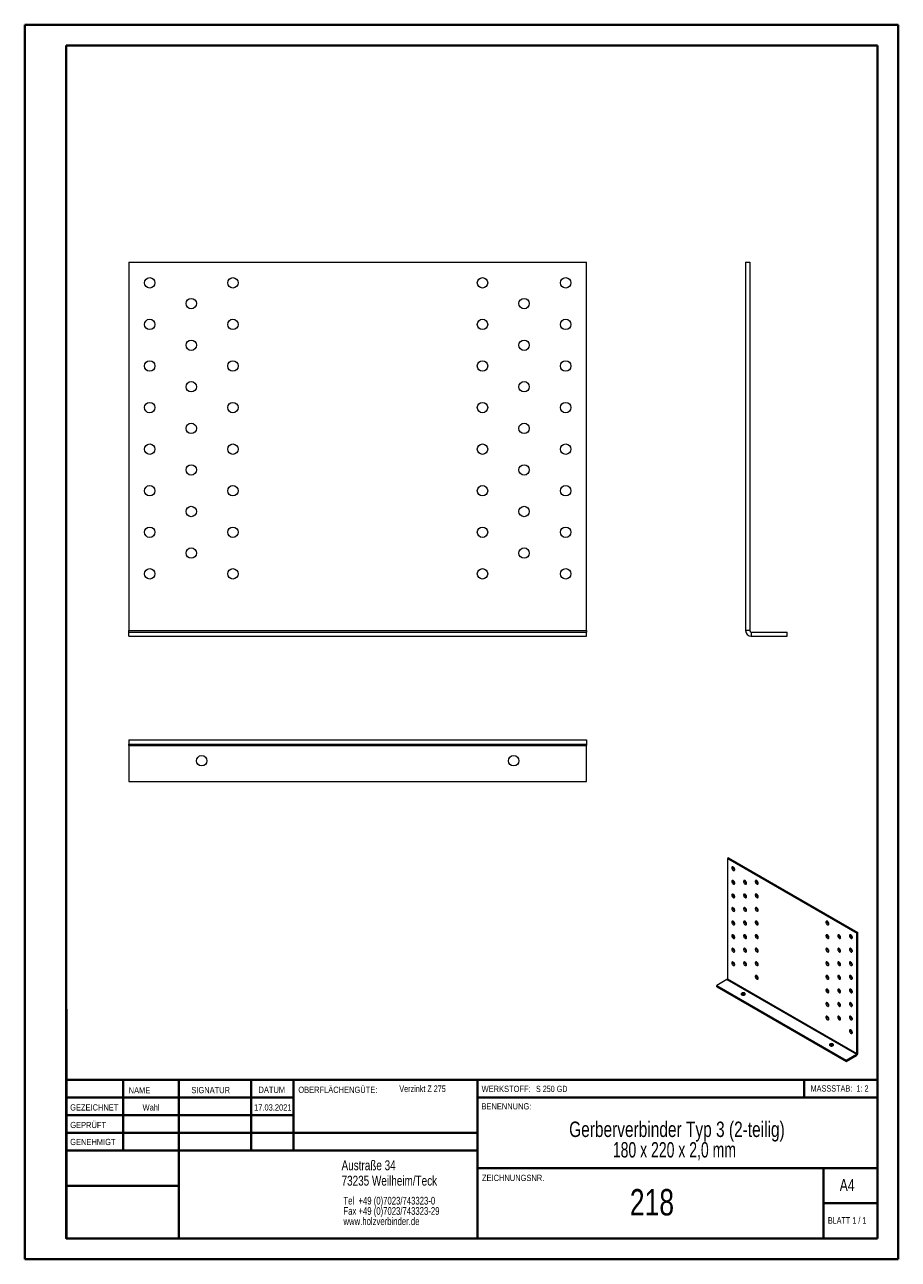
# Model space of a CAD drawing. Header units: millimetres. Extents: x 0 to 210, y 0 to 297.
import ezdxf

# ---------------------------------------------------------------- set-up
doc = ezdxf.new("R2010")
doc.units = ezdxf.units.MM
doc.styles.add('SLDTEXTSTYLE0', font='TXT', dxfattribs={"width": 0.75})
doc.styles.add('SLDTEXTSTYLE1', font='TXT', dxfattribs={"width": 0.681818})
doc.styles.add('SLDTEXTSTYLE2', font='TXT', dxfattribs={"width": 0.7})
doc.styles.add('SLDTEXTSTYLE3', font='TXT', dxfattribs={"width": 0.6875})
doc.styles.add('SLDTEXTSTYLE4', font='TXT', dxfattribs={"width": 0.680556})

# ---------------------------------------------------------------- blocks, each defined once
blk = doc.blocks.new('SW_NOTE_0')
at = {"color": 0, "linetype": 'Continuous', "lineweight": 0, "char_height": 1.8521, "attachment_point": 1, "style": 'SLDTEXTSTYLE0'}
for s, insert in [('Tel  +49 (0)7023/743323-0', (0, 2.39)), ('Fax +49 (0)7023/743323-29', (0, -0.08)), ('www.holzverbinder.de', (0, -2.55))]:
    blk.add_mtext(s, dxfattribs=dict(at, insert=insert))
blk = doc.blocks.new('SW_NOTE_1')
at = {"color": 0, "linetype": 'Continuous', "lineweight": 0, "char_height": 3.7042, "attachment_point": 2}
for s, insert, style in [('Gerberverbinder Typ 3 (2-teilig)', (36.75, 4.77), 'SLDTEXTSTYLE0'), ('180 x 220 x 2,0 mm', (36.14, -0.16), 'SLDTEXTSTYLE4')]:
    blk.add_mtext(s, dxfattribs=dict(at, insert=insert, style=style))

msp = doc.modelspace()

# ---------------------------------------------------------------- linework, layer by layer
at = {"color": 7, "linetype": 'Continuous', "lineweight": 40}
for p, q in [((0.08, 0.21), (0.08, 297.21)), ((0.08, 297.21), (210.08, 297.21)), ((210.08, 0.21), (210.08, 297.21)), ((210.08, 292.21), (210.08, 297.21)), ((10.08, 292.21), (205.08, 292.21)), ((10.08, 5.21), (10.08, 292.21)), ((205.08, 5.21), (205.08, 292.21)), ((10.11, 60.37), (10.11, 5.12)), ((205.08, 43.37), (10.11, 43.37)), ((23.71, 43.37), (23.71, 26.37)), ((37.1, 43.37), (37.1, 5.12)), ((54.51, 43.37), (54.51, 26.37)), ((64.71, 26.37), (64.71, 43.37)), ((108.91, 43.37), (108.91, 5.12)), ((187.47, 39.12), (187.47, 43.37)), ((64.71, 39.1), (10.11, 39.1)), ((205.08, 39.12), (108.91, 39.12)), ((64.71, 34.87), (10.11, 34.87)), ((108.91, 30.62), (10.11, 30.62)), ((108.91, 26.37), (10.11, 26.37)), ((108.91, 22.12), (205.08, 22.12)), ((192.08, 5.21), (192.08, 22.21)), ((37.1, 17.87), (10.11, 17.87)), ((10.11, 13.71), (10.08, 13.71)), ((205.08, 13.71), (192.08, 13.71)), ((10.11, 9.46), (10.08, 9.46)), ((10.08, 5.21), (205.08, 5.21)), ((205.08, 5.21), (180.99, 5.21)), ((0.08, 0.21), (210.08, 0.21))]:
    msp.add_line(p, q, dxfattribs=at)
at = {"color": 7, "linetype": 'Continuous', "lineweight": 15}
for p, q in [((25.12, 240.11), (135.12, 240.11)), ((25.12, 240.11), (25.12, 151.47)), ((135.12, 151.47), (135.12, 240.11)), ((173.37, 240.11), (173.37, 151.47)), ((173.37, 240.11), (174.37, 240.11)), ((174.37, 240.11), (174.37, 151.47)), ((25.12, 151.47), (135.12, 151.47)), ((25.12, 151.11), (25.12, 151.47)), ((135.12, 151.47), (135.12, 151.11)), ((174.37, 151.47), (173.37, 151.47)), ((25.12, 150.11), (25.12, 151.11)), ((25.12, 151.11), (135.12, 151.11)), ((25.12, 150.11), (135.12, 150.11)), ((135.12, 150.11), (135.12, 151.11)), ((174.74, 151.11), (174.74, 150.11)), ((174.74, 151.11), (183.37, 151.11)), ((174.74, 150.11), (183.37, 150.11)), ((183.37, 150.11), (183.37, 151.11)), ((25.12, 125.16), (135.12, 125.16)), ((25.12, 125.16), (25.12, 124.16)), ((135.12, 125.16), (135.12, 124.16)), ((25.12, 124.16), (135.12, 124.16)), ((25.12, 123.79), (25.12, 124.16)), ((25.12, 123.79), (135.12, 123.79)), ((25.12, 123.79), (25.12, 115.16)), ((135.12, 124.16), (135.12, 123.79)), ((135.12, 115.16), (135.12, 123.79)), ((25.12, 115.16), (135.12, 115.16)), ((169.27, 96.79), (168.99, 96.62)), ((168.99, 96.62), (168.99, 67.68)), ((168.99, 96.62), (200.1, 78.66)), ((169.27, 96.79), (200.38, 78.83)), ((170.68, 93.93), (170.75, 93.9)), ((170.68, 90.66), (170.75, 90.63)), ((173.51, 90.66), (173.58, 90.63)), ((176.34, 90.66), (176.41, 90.63)), ((170.68, 87.4), (170.75, 87.37)), ((173.51, 87.4), (173.58, 87.37)), ((176.34, 87.4), (176.41, 87.37)), ((170.68, 84.13), (170.75, 84.1)), ((173.51, 84.13), (173.58, 84.1)), ((176.34, 84.13), (176.41, 84.1)), ((170.68, 80.86), (170.75, 80.83)), ((173.51, 80.87), (173.58, 80.83)), ((176.34, 80.87), (176.41, 80.84)), ((193.31, 80.87), (193.38, 80.84)), ((170.68, 77.6), (170.75, 77.57)), ((173.51, 77.6), (173.58, 77.57)), ((176.34, 77.6), (176.41, 77.57)), ((193.31, 77.6), (193.38, 77.57)), ((196.14, 77.6), (196.2, 77.57)), ((198.97, 77.6), (199.03, 77.57)), ((200.38, 78.83), (200.1, 78.66)), ((200.1, 49.71), (200.1, 78.66)), ((200.38, 49.88), (200.38, 78.83)), ((170.68, 74.33), (170.75, 74.3)), ((173.51, 74.33), (173.58, 74.3)), ((176.34, 74.33), (176.41, 74.3)), ((193.31, 74.33), (193.38, 74.3)), ((196.14, 74.34), (196.2, 74.3)), ((198.97, 74.34), (199.03, 74.3)), ((170.68, 71.07), (170.75, 71.04)), ((173.51, 71.07), (173.58, 71.04)), ((176.34, 71.07), (176.41, 71.04)), ((193.31, 71.07), (193.38, 71.04)), ((196.14, 71.07), (196.2, 71.04)), ((198.97, 71.07), (199.03, 71.04)), ((168.88, 67.49), (166.44, 66.09)), ((166.44, 65.76), (166.44, 66.09)), ((166.44, 66.09), (197.55, 48.12)), ((166.44, 65.76), (197.55, 47.8)), ((168.88, 67.49), (200, 49.53)), ((168.99, 67.68), (200.1, 49.71)), ((176.34, 67.8), (176.41, 67.77)), ((193.31, 67.8), (193.38, 67.77)), ((196.14, 67.8), (196.2, 67.77)), ((198.97, 67.8), (199.03, 67.77)), ((193.31, 64.54), (193.38, 64.51)), ((196.14, 64.54), (196.2, 64.51)), ((198.97, 64.54), (199.03, 64.51)), ((193.31, 61.27), (193.38, 61.24)), ((196.14, 61.27), (196.2, 61.24)), ((198.97, 61.27), (199.03, 61.24)), ((193.31, 58), (193.38, 57.97)), ((196.14, 58), (196.2, 57.97)), ((198.97, 58), (199.03, 57.97)), ((198.97, 54.74), (199.03, 54.71)), ((197.55, 48.12), (200, 49.53)), ((197.55, 47.8), (200, 49.21)), ((197.55, 47.8), (197.55, 48.12)), ((200, 49.21), (200, 49.53)), ((200.38, 49.88), (200.1, 49.71))]:
    msp.add_line(p, q, dxfattribs=at)
at = {"color": 7, "linetype": 'Continuous', "lineweight": 0}
for p, q in [((64.71, 39.12), (10.11, 39.12)), ((23.71, 5.21), (23.71, 5.12)), ((54.51, 5.21), (54.51, 5.12))]:
    msp.add_line(p, q, dxfattribs=at)
at = {"color": 7, "linetype": 'Continuous', "lineweight": 15, "flags": 128}
for points in [[(170.4, 93.77), (170.5, 93.73), (170.59, 93.72), (170.67, 93.75), (170.72, 93.82), (170.75, 93.91), (170.75, 94.03), (170.72, 94.16), (170.67, 94.29), (170.59, 94.41), (170.5, 94.51), (170.4, 94.58), (170.3, 94.62), (170.21, 94.63), (170.13, 94.6), (170.08, 94.53), (170.05, 94.43), (170.05, 94.32), (170.08, 94.19), (170.13, 94.06), (170.21, 93.94), (170.3, 93.84), (170.4, 93.77)], [(170.4, 90.5), (170.5, 90.46), (170.59, 90.45), (170.67, 90.49), (170.72, 90.55), (170.75, 90.65), (170.75, 90.76), (170.72, 90.89), (170.67, 91.02), (170.59, 91.14), (170.5, 91.24), (170.4, 91.32), (170.3, 91.36), (170.21, 91.36), (170.13, 91.33), (170.08, 91.26), (170.05, 91.17), (170.05, 91.05), (170.08, 90.92), (170.13, 90.8), (170.21, 90.68), (170.3, 90.57), (170.4, 90.5)], [(173.23, 90.5), (173.33, 90.46), (173.42, 90.45), (173.5, 90.49), (173.55, 90.55), (173.58, 90.65), (173.58, 90.76), (173.55, 90.89), (173.5, 91.02), (173.42, 91.14), (173.33, 91.24), (173.23, 91.32), (173.13, 91.36), (173.04, 91.36), (172.96, 91.33), (172.91, 91.26), (172.88, 91.17), (172.88, 91.05), (172.91, 90.92), (172.96, 90.8), (173.04, 90.68), (173.13, 90.57), (173.23, 90.5)], [(176.06, 90.5), (176.16, 90.46), (176.25, 90.46), (176.33, 90.49), (176.38, 90.55), (176.41, 90.65), (176.41, 90.77), (176.38, 90.89), (176.33, 91.02), (176.25, 91.14), (176.16, 91.24), (176.06, 91.32), (175.96, 91.36), (175.87, 91.36), (175.79, 91.33), (175.74, 91.26), (175.71, 91.17), (175.71, 91.05), (175.74, 90.93), (175.79, 90.8), (175.87, 90.68), (175.96, 90.57), (176.06, 90.5)], [(170.4, 87.23), (170.5, 87.19), (170.59, 87.19), (170.67, 87.22), (170.72, 87.29), (170.75, 87.38), (170.75, 87.5), (170.72, 87.63), (170.67, 87.76), (170.59, 87.88), (170.5, 87.98), (170.4, 88.05), (170.3, 88.09), (170.21, 88.1), (170.13, 88.06), (170.08, 88), (170.05, 87.9), (170.05, 87.79), (170.08, 87.66), (170.13, 87.53), (170.21, 87.41), (170.3, 87.31), (170.4, 87.23)], [(173.23, 87.23), (173.33, 87.19), (173.42, 87.19), (173.5, 87.22), (173.55, 87.29), (173.58, 87.38), (173.58, 87.5), (173.55, 87.63), (173.5, 87.76), (173.42, 87.88), (173.33, 87.98), (173.23, 88.05), (173.13, 88.09), (173.04, 88.1), (172.96, 88.06), (172.91, 88), (172.88, 87.9), (172.88, 87.79), (172.91, 87.66), (172.96, 87.53), (173.04, 87.41), (173.13, 87.31), (173.23, 87.23)], [(176.06, 87.23), (176.16, 87.19), (176.25, 87.19), (176.33, 87.22), (176.38, 87.29), (176.41, 87.38), (176.41, 87.5), (176.38, 87.63), (176.33, 87.76), (176.25, 87.88), (176.16, 87.98), (176.06, 88.05), (175.96, 88.09), (175.87, 88.1), (175.79, 88.06), (175.74, 88), (175.71, 87.9), (175.71, 87.79), (175.74, 87.66), (175.79, 87.53), (175.87, 87.41), (175.96, 87.31), (176.06, 87.23)], [(170.4, 83.97), (170.5, 83.93), (170.59, 83.92), (170.67, 83.95), (170.72, 84.02), (170.75, 84.12), (170.75, 84.23), (170.72, 84.36), (170.67, 84.49), (170.59, 84.61), (170.5, 84.71), (170.4, 84.78), (170.3, 84.83), (170.21, 84.83), (170.13, 84.8), (170.08, 84.73), (170.05, 84.64), (170.05, 84.52), (170.08, 84.39), (170.13, 84.26), (170.21, 84.14), (170.3, 84.04), (170.4, 83.97)], [(173.23, 83.97), (173.33, 83.93), (173.42, 83.92), (173.5, 83.95), (173.55, 84.02), (173.58, 84.12), (173.58, 84.23), (173.55, 84.36), (173.5, 84.49), (173.42, 84.61), (173.33, 84.71), (173.23, 84.78), (173.13, 84.83), (173.04, 84.83), (172.96, 84.8), (172.91, 84.73), (172.88, 84.64), (172.88, 84.52), (172.91, 84.39), (172.96, 84.26), (173.04, 84.14), (173.13, 84.04), (173.23, 83.97)], [(176.06, 83.97), (176.16, 83.93), (176.25, 83.92), (176.33, 83.96), (176.38, 84.02), (176.41, 84.12), (176.41, 84.23), (176.38, 84.36), (176.33, 84.49), (176.25, 84.61), (176.16, 84.71), (176.06, 84.78), (175.96, 84.83), (175.87, 84.83), (175.79, 84.8), (175.74, 84.73), (175.71, 84.64), (175.71, 84.52), (175.74, 84.39), (175.79, 84.26), (175.87, 84.14), (175.96, 84.04), (176.06, 83.97)], [(170.4, 80.7), (170.5, 80.66), (170.59, 80.66), (170.67, 80.69), (170.72, 80.75), (170.75, 80.85), (170.75, 80.97), (170.72, 81.09), (170.67, 81.22), (170.59, 81.34), (170.5, 81.44), (170.4, 81.52), (170.3, 81.56), (170.21, 81.56), (170.13, 81.53), (170.08, 81.47), (170.05, 81.37), (170.05, 81.25), (170.08, 81.13), (170.13, 81), (170.21, 80.88), (170.3, 80.78), (170.4, 80.7)], [(173.23, 80.7), (173.33, 80.66), (173.42, 80.66), (173.5, 80.69), (173.55, 80.75), (173.58, 80.85), (173.58, 80.97), (173.55, 81.09), (173.5, 81.22), (173.42, 81.34), (173.33, 81.44), (173.23, 81.52), (173.13, 81.56), (173.04, 81.56), (172.96, 81.53), (172.91, 81.47), (172.88, 81.37), (172.88, 81.25), (172.91, 81.13), (172.96, 81), (173.04, 80.88), (173.13, 80.78), (173.23, 80.7)], [(176.06, 80.7), (176.16, 80.66), (176.25, 80.66), (176.33, 80.69), (176.38, 80.76), (176.41, 80.85), (176.41, 80.97), (176.38, 81.09), (176.33, 81.22), (176.25, 81.34), (176.16, 81.44), (176.06, 81.52), (175.96, 81.56), (175.87, 81.56), (175.79, 81.53), (175.74, 81.47), (175.71, 81.37), (175.71, 81.25), (175.74, 81.13), (175.79, 81), (175.87, 80.88), (175.96, 80.78), (176.06, 80.7)], [(193.03, 80.7), (193.13, 80.66), (193.22, 80.66), (193.3, 80.69), (193.35, 80.76), (193.38, 80.85), (193.38, 80.97), (193.35, 81.1), (193.3, 81.23), (193.22, 81.35), (193.13, 81.45), (193.03, 81.52), (192.93, 81.56), (192.84, 81.57), (192.76, 81.53), (192.71, 81.47), (192.68, 81.37), (192.68, 81.26), (192.71, 81.13), (192.76, 81), (192.84, 80.88), (192.93, 80.78), (193.03, 80.7)], [(170.4, 77.44), (170.5, 77.39), (170.59, 77.39), (170.67, 77.42), (170.72, 77.49), (170.75, 77.58), (170.75, 77.7), (170.72, 77.83), (170.67, 77.96), (170.59, 78.08), (170.5, 78.18), (170.4, 78.25), (170.3, 78.29), (170.21, 78.3), (170.13, 78.27), (170.08, 78.2), (170.05, 78.1), (170.05, 77.99), (170.08, 77.86), (170.13, 77.73), (170.21, 77.61), (170.3, 77.51), (170.4, 77.44)], [(173.23, 77.44), (173.33, 77.39), (173.42, 77.39), (173.5, 77.42), (173.55, 77.49), (173.58, 77.58), (173.58, 77.7), (173.55, 77.83), (173.5, 77.96), (173.42, 78.08), (173.33, 78.18), (173.23, 78.25), (173.13, 78.29), (173.04, 78.3), (172.96, 78.27), (172.91, 78.2), (172.88, 78.1), (172.88, 77.99), (172.91, 77.86), (172.96, 77.73), (173.04, 77.61), (173.13, 77.51), (173.23, 77.44)], [(176.06, 77.44), (176.16, 77.4), (176.25, 77.39), (176.33, 77.42), (176.38, 77.49), (176.41, 77.58), (176.41, 77.7), (176.38, 77.83), (176.33, 77.96), (176.25, 78.08), (176.16, 78.18), (176.06, 78.25), (175.96, 78.29), (175.87, 78.3), (175.79, 78.27), (175.74, 78.2), (175.71, 78.1), (175.71, 77.99), (175.74, 77.86), (175.79, 77.73), (175.87, 77.61), (175.96, 77.51), (176.06, 77.44)], [(193.03, 77.44), (193.13, 77.4), (193.22, 77.39), (193.3, 77.42), (193.35, 77.49), (193.38, 77.59), (193.38, 77.7), (193.35, 77.83), (193.3, 77.96), (193.22, 78.08), (193.13, 78.18), (193.03, 78.25), (192.93, 78.3), (192.84, 78.3), (192.76, 78.27), (192.71, 78.2), (192.68, 78.11), (192.68, 77.99), (192.71, 77.86), (192.76, 77.73), (192.84, 77.61), (192.93, 77.51), (193.03, 77.44)], [(195.86, 77.44), (195.96, 77.4), (196.05, 77.39), (196.12, 77.42), (196.18, 77.49), (196.21, 77.59), (196.21, 77.7), (196.18, 77.83), (196.12, 77.96), (196.05, 78.08), (195.96, 78.18), (195.86, 78.25), (195.76, 78.3), (195.67, 78.3), (195.59, 78.27), (195.54, 78.2), (195.51, 78.11), (195.51, 77.99), (195.54, 77.86), (195.59, 77.73), (195.67, 77.61), (195.76, 77.51), (195.86, 77.44)], [(198.69, 77.44), (198.78, 77.4), (198.88, 77.39), (198.95, 77.42), (199.01, 77.49), (199.04, 77.59), (199.04, 77.7), (199.01, 77.83), (198.95, 77.96), (198.88, 78.08), (198.78, 78.18), (198.69, 78.25), (198.59, 78.3), (198.49, 78.3), (198.42, 78.27), (198.36, 78.2), (198.34, 78.11), (198.34, 77.99), (198.36, 77.86), (198.42, 77.73), (198.49, 77.61), (198.59, 77.51), (198.69, 77.44)], [(170.4, 74.17), (170.5, 74.13), (170.59, 74.12), (170.67, 74.16), (170.72, 74.22), (170.75, 74.32), (170.75, 74.43), (170.72, 74.56), (170.67, 74.69), (170.59, 74.81), (170.5, 74.91), (170.4, 74.99), (170.3, 75.03), (170.21, 75.03), (170.13, 75), (170.08, 74.93), (170.05, 74.84), (170.05, 74.72), (170.08, 74.59), (170.13, 74.46), (170.21, 74.34), (170.3, 74.24), (170.4, 74.17)], [(173.23, 74.17), (173.33, 74.13), (173.42, 74.12), (173.5, 74.16), (173.55, 74.22), (173.58, 74.32), (173.58, 74.43), (173.55, 74.56), (173.5, 74.69), (173.42, 74.81), (173.33, 74.91), (173.23, 74.99), (173.13, 75.03), (173.04, 75.03), (172.96, 75), (172.91, 74.93), (172.88, 74.84), (172.88, 74.72), (172.91, 74.59), (172.96, 74.46), (173.04, 74.34), (173.13, 74.24), (173.23, 74.17)], [(176.06, 74.17), (176.16, 74.13), (176.25, 74.12), (176.33, 74.16), (176.38, 74.22), (176.41, 74.32), (176.41, 74.43), (176.38, 74.56), (176.33, 74.69), (176.25, 74.81), (176.16, 74.91), (176.06, 74.99), (175.96, 75.03), (175.87, 75.03), (175.79, 75), (175.74, 74.93), (175.71, 74.84), (175.71, 74.72), (175.74, 74.59), (175.79, 74.47), (175.87, 74.35), (175.96, 74.24), (176.06, 74.17)], [(193.03, 74.17), (193.13, 74.13), (193.22, 74.13), (193.3, 74.16), (193.35, 74.22), (193.38, 74.32), (193.38, 74.44), (193.35, 74.56), (193.3, 74.69), (193.22, 74.81), (193.13, 74.91), (193.03, 74.99), (192.93, 75.03), (192.84, 75.03), (192.76, 75), (192.71, 74.94), (192.68, 74.84), (192.68, 74.72), (192.71, 74.6), (192.76, 74.47), (192.84, 74.35), (192.93, 74.25), (193.03, 74.17)], [(195.86, 74.17), (195.96, 74.13), (196.05, 74.13), (196.12, 74.16), (196.18, 74.22), (196.21, 74.32), (196.21, 74.44), (196.18, 74.56), (196.12, 74.69), (196.05, 74.81), (195.96, 74.91), (195.86, 74.99), (195.76, 75.03), (195.67, 75.03), (195.59, 75), (195.54, 74.94), (195.51, 74.84), (195.51, 74.72), (195.54, 74.6), (195.59, 74.47), (195.67, 74.35), (195.76, 74.25), (195.86, 74.17)], [(198.69, 74.17), (198.78, 74.13), (198.88, 74.13), (198.95, 74.16), (199.01, 74.23), (199.04, 74.32), (199.04, 74.44), (199.01, 74.56), (198.95, 74.69), (198.88, 74.81), (198.78, 74.91), (198.69, 74.99), (198.59, 75.03), (198.49, 75.03), (198.42, 75), (198.36, 74.94), (198.34, 74.84), (198.34, 74.72), (198.36, 74.6), (198.42, 74.47), (198.49, 74.35), (198.59, 74.25), (198.69, 74.17)], [(170.4, 70.9), (170.5, 70.86), (170.59, 70.86), (170.67, 70.89), (170.72, 70.96), (170.75, 71.05), (170.75, 71.17), (170.72, 71.3), (170.67, 71.42), (170.59, 71.54), (170.5, 71.65), (170.4, 71.72), (170.3, 71.76), (170.21, 71.77), (170.13, 71.73), (170.08, 71.67), (170.05, 71.57), (170.05, 71.46), (170.08, 71.33), (170.13, 71.2), (170.21, 71.08), (170.3, 70.98), (170.4, 70.9)], [(173.23, 70.9), (173.33, 70.86), (173.42, 70.86), (173.5, 70.89), (173.55, 70.96), (173.58, 71.05), (173.58, 71.17), (173.55, 71.3), (173.5, 71.42), (173.42, 71.54), (173.33, 71.65), (173.23, 71.72), (173.13, 71.76), (173.04, 71.77), (172.96, 71.73), (172.91, 71.67), (172.88, 71.57), (172.88, 71.46), (172.91, 71.33), (172.96, 71.2), (173.04, 71.08), (173.13, 70.98), (173.23, 70.9)], [(176.06, 70.9), (176.16, 70.86), (176.25, 70.86), (176.33, 70.89), (176.38, 70.96), (176.41, 71.05), (176.41, 71.17), (176.38, 71.3), (176.33, 71.43), (176.25, 71.55), (176.16, 71.65), (176.06, 71.72), (175.96, 71.76), (175.87, 71.77), (175.79, 71.73), (175.74, 71.67), (175.71, 71.57), (175.71, 71.46), (175.74, 71.33), (175.79, 71.2), (175.87, 71.08), (175.96, 70.98), (176.06, 70.9)], [(193.03, 70.91), (193.13, 70.86), (193.22, 70.86), (193.3, 70.89), (193.35, 70.96), (193.38, 71.05), (193.38, 71.17), (193.35, 71.3), (193.3, 71.43), (193.22, 71.55), (193.13, 71.65), (193.03, 71.72), (192.93, 71.76), (192.84, 71.77), (192.76, 71.74), (192.71, 71.67), (192.68, 71.57), (192.68, 71.46), (192.71, 71.33), (192.76, 71.2), (192.84, 71.08), (192.93, 70.98), (193.03, 70.91)], [(195.86, 70.91), (195.96, 70.86), (196.05, 70.86), (196.12, 70.89), (196.18, 70.96), (196.21, 71.05), (196.21, 71.17), (196.18, 71.3), (196.12, 71.43), (196.05, 71.55), (195.96, 71.65), (195.86, 71.72), (195.76, 71.76), (195.67, 71.77), (195.59, 71.74), (195.54, 71.67), (195.51, 71.57), (195.51, 71.46), (195.54, 71.33), (195.59, 71.2), (195.67, 71.08), (195.76, 70.98), (195.86, 70.91)], [(198.69, 70.91), (198.78, 70.86), (198.88, 70.86), (198.95, 70.89), (199.01, 70.96), (199.04, 71.05), (199.04, 71.17), (199.01, 71.3), (198.95, 71.43), (198.88, 71.55), (198.78, 71.65), (198.69, 71.72), (198.59, 71.76), (198.49, 71.77), (198.42, 71.74), (198.36, 71.67), (198.34, 71.57), (198.34, 71.46), (198.36, 71.33), (198.42, 71.2), (198.49, 71.08), (198.59, 70.98), (198.69, 70.91)], [(176.06, 67.64), (176.16, 67.6), (176.25, 67.59), (176.33, 67.62), (176.38, 67.69), (176.41, 67.79), (176.41, 67.9), (176.38, 68.03), (176.33, 68.16), (176.25, 68.28), (176.16, 68.38), (176.06, 68.45), (175.96, 68.5), (175.87, 68.5), (175.79, 68.47), (175.74, 68.4), (175.71, 68.31), (175.71, 68.19), (175.74, 68.06), (175.79, 67.93), (175.87, 67.81), (175.96, 67.71), (176.06, 67.64)], [(193.03, 67.64), (193.13, 67.6), (193.22, 67.59), (193.3, 67.63), (193.35, 67.69), (193.38, 67.79), (193.38, 67.9), (193.35, 68.03), (193.3, 68.16), (193.22, 68.28), (193.13, 68.38), (193.03, 68.46), (192.93, 68.5), (192.84, 68.5), (192.76, 68.47), (192.71, 68.4), (192.68, 68.31), (192.68, 68.19), (192.71, 68.06), (192.76, 67.93), (192.84, 67.81), (192.93, 67.71), (193.03, 67.64)], [(195.86, 67.64), (195.96, 67.6), (196.05, 67.59), (196.12, 67.63), (196.18, 67.69), (196.21, 67.79), (196.21, 67.9), (196.18, 68.03), (196.12, 68.16), (196.05, 68.28), (195.96, 68.38), (195.86, 68.46), (195.76, 68.5), (195.67, 68.5), (195.59, 68.47), (195.54, 68.4), (195.51, 68.31), (195.51, 68.19), (195.54, 68.06), (195.59, 67.93), (195.67, 67.81), (195.76, 67.71), (195.86, 67.64)], [(198.69, 67.64), (198.78, 67.6), (198.88, 67.59), (198.95, 67.63), (199.01, 67.69), (199.04, 67.79), (199.04, 67.9), (199.01, 68.03), (198.95, 68.16), (198.88, 68.28), (198.78, 68.38), (198.69, 68.46), (198.59, 68.5), (198.49, 68.5), (198.42, 68.47), (198.36, 68.4), (198.34, 68.31), (198.34, 68.19), (198.36, 68.06), (198.42, 67.93), (198.49, 67.81), (198.59, 67.71), (198.69, 67.64)], [(172.45, 64.25), (172.37, 64.18), (172.32, 64.11), (172.31, 64.02), (172.34, 63.94), (172.4, 63.87), (172.51, 63.81), (172.63, 63.77), (172.77, 63.76), (172.91, 63.76), (173.04, 63.79), (173.16, 63.84), (173.24, 63.91), (173.29, 63.98), (173.3, 64.07), (173.27, 64.15), (173.21, 64.22), (173.1, 64.28), (172.98, 64.31), (172.84, 64.33), (172.7, 64.33), (172.57, 64.3), (172.45, 64.25)], [(193.03, 64.37), (193.13, 64.33), (193.22, 64.33), (193.3, 64.36), (193.35, 64.43), (193.38, 64.52), (193.38, 64.64), (193.35, 64.77), (193.3, 64.89), (193.22, 65.01), (193.13, 65.12), (193.03, 65.19), (192.93, 65.23), (192.84, 65.24), (192.76, 65.2), (192.71, 65.14), (192.68, 65.04), (192.68, 64.93), (192.71, 64.8), (192.76, 64.67), (192.84, 64.55), (192.93, 64.45), (193.03, 64.37)], [(195.86, 64.37), (195.96, 64.33), (196.05, 64.33), (196.12, 64.36), (196.18, 64.43), (196.21, 64.52), (196.21, 64.64), (196.18, 64.77), (196.12, 64.89), (196.05, 65.01), (195.96, 65.12), (195.86, 65.19), (195.76, 65.23), (195.67, 65.24), (195.59, 65.2), (195.54, 65.14), (195.51, 65.04), (195.51, 64.93), (195.54, 64.8), (195.59, 64.67), (195.67, 64.55), (195.76, 64.45), (195.86, 64.37)], [(198.69, 64.37), (198.78, 64.33), (198.88, 64.33), (198.95, 64.36), (199.01, 64.43), (199.04, 64.52), (199.04, 64.64), (199.01, 64.77), (198.95, 64.89), (198.88, 65.01), (198.78, 65.12), (198.69, 65.19), (198.59, 65.23), (198.49, 65.24), (198.42, 65.2), (198.36, 65.14), (198.34, 65.04), (198.34, 64.93), (198.36, 64.8), (198.42, 64.67), (198.49, 64.55), (198.59, 64.45), (198.69, 64.37)], [(193.03, 61.11), (193.13, 61.07), (193.22, 61.06), (193.3, 61.09), (193.35, 61.16), (193.38, 61.25), (193.38, 61.37), (193.35, 61.5), (193.3, 61.63), (193.22, 61.75), (193.13, 61.85), (193.03, 61.92), (192.93, 61.96), (192.84, 61.97), (192.76, 61.94), (192.71, 61.87), (192.68, 61.78), (192.68, 61.66), (192.71, 61.53), (192.76, 61.4), (192.84, 61.28), (192.93, 61.18), (193.03, 61.11)], [(195.86, 61.11), (195.96, 61.07), (196.05, 61.06), (196.12, 61.09), (196.18, 61.16), (196.21, 61.26), (196.21, 61.37), (196.18, 61.5), (196.12, 61.63), (196.05, 61.75), (195.96, 61.85), (195.86, 61.92), (195.76, 61.96), (195.67, 61.97), (195.59, 61.94), (195.54, 61.87), (195.51, 61.78), (195.51, 61.66), (195.54, 61.53), (195.59, 61.4), (195.67, 61.28), (195.76, 61.18), (195.86, 61.11)], [(198.69, 61.11), (198.78, 61.07), (198.88, 61.06), (198.95, 61.09), (199.01, 61.16), (199.04, 61.26), (199.04, 61.37), (199.01, 61.5), (198.95, 61.63), (198.88, 61.75), (198.78, 61.85), (198.69, 61.92), (198.59, 61.96), (198.49, 61.97), (198.42, 61.94), (198.36, 61.87), (198.34, 61.78), (198.34, 61.66), (198.36, 61.53), (198.42, 61.4), (198.49, 61.28), (198.59, 61.18), (198.69, 61.11)], [(193.03, 57.84), (193.13, 57.8), (193.22, 57.8), (193.3, 57.83), (193.35, 57.89), (193.38, 57.99), (193.38, 58.11), (193.35, 58.23), (193.3, 58.36), (193.22, 58.48), (193.13, 58.58), (193.03, 58.66), (192.93, 58.7), (192.84, 58.7), (192.76, 58.67), (192.71, 58.6), (192.68, 58.51), (192.68, 58.39), (192.71, 58.27), (192.76, 58.14), (192.84, 58.02), (192.93, 57.91), (193.03, 57.84)], [(195.86, 57.84), (195.96, 57.8), (196.05, 57.8), (196.12, 57.83), (196.18, 57.89), (196.21, 57.99), (196.21, 58.11), (196.18, 58.23), (196.12, 58.36), (196.05, 58.48), (195.96, 58.58), (195.86, 58.66), (195.76, 58.7), (195.67, 58.7), (195.59, 58.67), (195.54, 58.6), (195.51, 58.51), (195.51, 58.39), (195.54, 58.27), (195.59, 58.14), (195.67, 58.02), (195.76, 57.91), (195.86, 57.84)], [(198.69, 57.84), (198.78, 57.8), (198.88, 57.8), (198.95, 57.83), (199.01, 57.89), (199.04, 57.99), (199.04, 58.11), (199.01, 58.23), (198.95, 58.36), (198.88, 58.48), (198.78, 58.58), (198.69, 58.66), (198.59, 58.7), (198.49, 58.7), (198.42, 58.67), (198.36, 58.6), (198.34, 58.51), (198.34, 58.39), (198.36, 58.27), (198.42, 58.14), (198.49, 58.02), (198.59, 57.92), (198.69, 57.84)], [(198.69, 54.58), (198.78, 54.53), (198.88, 54.53), (198.95, 54.56), (199.01, 54.63), (199.04, 54.72), (199.04, 54.84), (199.01, 54.97), (198.95, 55.1), (198.88, 55.22), (198.78, 55.32), (198.69, 55.39), (198.59, 55.43), (198.49, 55.44), (198.42, 55.4), (198.36, 55.34), (198.34, 55.24), (198.34, 55.13), (198.36, 55), (198.42, 54.87), (198.49, 54.75), (198.59, 54.65), (198.69, 54.58)], [(193.66, 52), (193.58, 51.94), (193.53, 51.86), (193.52, 51.78), (193.55, 51.7), (193.62, 51.63), (193.72, 51.57), (193.84, 51.53), (193.98, 51.51), (194.12, 51.52), (194.26, 51.55), (194.37, 51.59), (194.46, 51.66), (194.51, 51.74), (194.52, 51.82), (194.49, 51.9), (194.42, 51.97), (194.32, 52.03), (194.19, 52.07), (194.05, 52.09), (193.91, 52.08), (193.78, 52.05), (193.66, 52)]]:
    msp.add_lwpolyline(points, dxfattribs=at)
at = {"color": 7, "linetype": 'Continuous', "lineweight": 15}
for centre in [(30.12, 235.11), (50.12, 235.11), (110.12, 235.11), (130.12, 235.11), (40.12, 230.11), (120.12, 230.11), (30.12, 225.11), (50.12, 225.11), (110.12, 225.11), (130.12, 225.11), (40.12, 220.11), (120.12, 220.11), (30.12, 215.11), (50.12, 215.11), (110.12, 215.11), (130.12, 215.11), (40.12, 210.11), (120.12, 210.11), (30.12, 205.11), (50.12, 205.11), (110.12, 205.11), (130.12, 205.11), (40.12, 200.11), (120.12, 200.11), (30.12, 195.11), (50.12, 195.11), (110.12, 195.11), (130.12, 195.11), (40.12, 190.11), (120.12, 190.11), (30.12, 185.11), (50.12, 185.11), (110.12, 185.11), (130.12, 185.11), (40.12, 180.11), (120.12, 180.11), (30.12, 175.11), (50.12, 175.11), (110.12, 175.11), (130.12, 175.11), (40.12, 170.11), (120.12, 170.11), (30.12, 165.11), (50.12, 165.11), (110.12, 165.11), (130.12, 165.11), (42.62, 120.16), (117.62, 120.16)]:
    msp.add_circle(centre, 1.25, dxfattribs=at)
for centre, radius, start, end in [((174.74, 151.47), 1.37, 180, 270), ((174.74, 151.47), 0.368, 180, 270), ((171.06, 94.55), 0.731, 175.2838, 238.6087), ((171.06, 91.29), 0.731, 175.2838, 238.6087), ((173.89, 91.29), 0.731, 175.2838, 238.6087), ((176.72, 91.29), 0.731, 175.2838, 238.6087), ((171.06, 88.02), 0.731, 175.2838, 238.6087), ((173.89, 88.02), 0.731, 175.2838, 238.6087), ((176.72, 88.02), 0.731, 175.2838, 238.6087), ((171.06, 84.75), 0.731, 175.2838, 238.6087), ((173.89, 84.76), 0.731, 175.2838, 238.6087), ((176.72, 84.76), 0.731, 175.2838, 238.6087), ((171.06, 81.49), 0.731, 175.2838, 238.6087), ((173.89, 81.49), 0.731, 175.2838, 238.6087), ((176.72, 81.49), 0.731, 175.2838, 238.6087), ((193.69, 81.49), 0.731, 175.2838, 238.6087), ((171.06, 78.22), 0.731, 175.2838, 238.6087), ((173.89, 78.22), 0.731, 175.2838, 238.6087), ((176.72, 78.22), 0.731, 175.2838, 238.6087), ((193.69, 78.22), 0.731, 175.2838, 238.6087), ((196.52, 78.22), 0.731, 175.2838, 238.6087), ((199.35, 78.23), 0.731, 175.2838, 238.6087), ((171.06, 74.96), 0.731, 175.2838, 238.6087), ((173.89, 74.96), 0.731, 175.2838, 238.6087), ((176.72, 74.96), 0.731, 175.2838, 238.6087), ((193.69, 74.96), 0.731, 175.2838, 238.6087), ((196.52, 74.96), 0.731, 175.2838, 238.6087), ((199.35, 74.96), 0.731, 175.2838, 238.6087), ((171.06, 71.69), 0.731, 175.2838, 238.6087), ((173.89, 71.69), 0.731, 175.2838, 238.6087), ((176.72, 71.69), 0.731, 175.2838, 238.6087), ((193.69, 71.69), 0.731, 175.2838, 238.6087), ((196.52, 71.69), 0.731, 175.2838, 238.6087), ((199.35, 71.69), 0.731, 175.2838, 238.6087), ((176.72, 68.42), 0.731, 175.2838, 238.6087), ((193.69, 68.43), 0.731, 175.2838, 238.6087), ((196.52, 68.43), 0.731, 175.2838, 238.6087), ((199.35, 68.43), 0.731, 175.2838, 238.6087), ((168.76, 67.69), 0.226, 302.6055, 357.3945), ((172.81, 63.3), 0.715, 54.7884, 125.2116), ((193.69, 65.16), 0.731, 175.2838, 238.6087), ((196.52, 65.16), 0.731, 175.2838, 238.6087), ((199.35, 65.16), 0.731, 175.2838, 238.6087), ((193.69, 61.89), 0.731, 175.2838, 238.6087), ((196.52, 61.89), 0.731, 175.2838, 238.6087), ((199.35, 61.89), 0.731, 175.2838, 238.6087), ((193.69, 58.63), 0.731, 175.2838, 238.6087), ((196.52, 58.63), 0.731, 175.2838, 238.6087), ((199.35, 58.63), 0.731, 175.2838, 238.6087), ((199.35, 55.36), 0.731, 175.2838, 238.6087), ((194.02, 51.05), 0.715, 54.7884, 125.2116), ((199.54, 49.92), 0.841, 302.6055, 357.3945), ((199.87, 49.72), 0.226, 302.6055, 357.3945)]:
    msp.add_arc(centre, radius, start, end, dxfattribs=at)

# ---------------------------------------------------------------- block references
at = {"color": 7, "linetype": 'Continuous', "lineweight": 0}
for name, p in [('SW_NOTE_1', (120.12, 28.57)), ('SW_NOTE_0', (76.7, 12.85))]:
    msp.add_blockref(name, p, dxfattribs=at)

# ---------------------------------------------------------------- texts
for s, insert, char_height, attachment_point, style in [('NAME', (25.07, 41.62), 1.5, 1, 'SLDTEXTSTYLE0'), ('SIGNATUR', (40.14, 41.68), 1.5, 1, 'SLDTEXTSTYLE0'), ('DATUM', (56.28, 41.74), 1.5, 1, 'SLDTEXTSTYLE0'), ('OBERFLÄCHENGÜTE:', (65.86, 41.74), 1.5, 1, 'SLDTEXTSTYLE0'), ('Verzinkt Z 275', (90.14, 42.03), 1.5875, 1, 'SLDTEXTSTYLE0'), ('WERKSTOFF:', (109.91, 41.96), 1.5, 1, 'SLDTEXTSTYLE0'), ('S 250 GD', (122.99, 41.96), 1.5, 1, 'SLDTEXTSTYLE3'), ('MASSSTAB:  1: 2', (188.99, 42.07), 1.5, 1, 'SLDTEXTSTYLE2'), ('GEZEICHNET', (11, 37.51), 1.5, 1, 'SLDTEXTSTYLE0'), ('Wahl', (30.46, 37.5), 1.499, 2, 'SLDTEXTSTYLE0'), ('17.03.2021', (59.72, 37.5), 1.499, 2, 'SLDTEXTSTYLE0'), ('BENENNUNG:', (109.88, 37.77), 1.5, 1, 'SLDTEXTSTYLE0'), ('GEPRÜFT', (11.03, 33.28), 1.5, 1, 'SLDTEXTSTYLE0'), ('GENEHMIGT', (11.02, 29.19), 1.5, 1, 'SLDTEXTSTYLE0'), ('Austraße 34', (76.25, 24.02), 2.3813, 1, 'SLDTEXTSTYLE0'), ('73235 Weilheim/Teck', (76.25, 20.32), 2.3813, 1, 'SLDTEXTSTYLE0'), ('ZEICHNUNGSNR.', (110, 20.55), 1.5, 1, 'SLDTEXTSTYLE0'), ('A4', (196, 19.52), 2.91, 1, 'SLDTEXTSTYLE0'), ('218', (150.86, 17.12), 6.35, 2, 'SLDTEXTSTYLE0'), ('BLATT 1 / 1', (193.16, 10.36), 1.5875, 1, 'SLDTEXTSTYLE1')]:
    msp.add_mtext(s, dxfattribs=dict(at, insert=insert, char_height=char_height, attachment_point=attachment_point, style=style))

doc.saveas('drawing.dxf')
